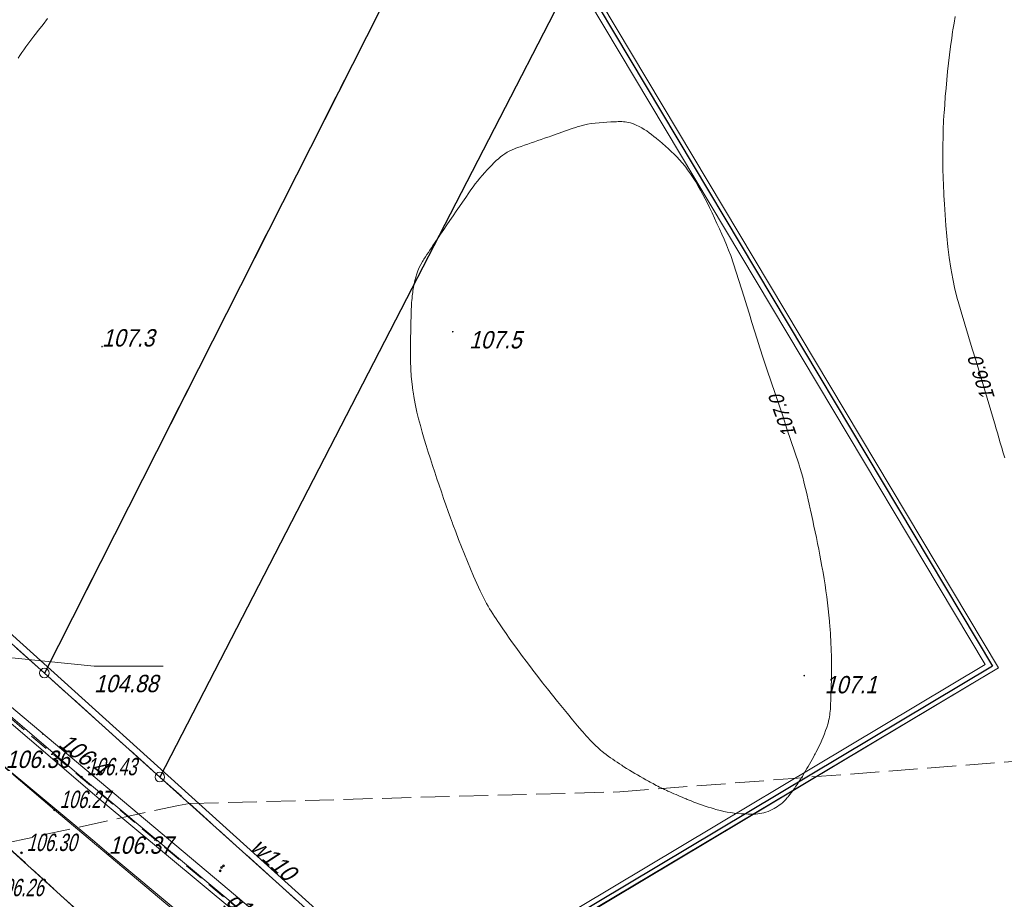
# Model space of a CAD drawing. Extents: x 6530721 to 6531385, y 5978377 to 5979143.
# Tile 12 of 146: x 6531131 to 6531182, y 5978590 to 5978636. Entities that reach past the tile are written whole.
import ezdxf
from ezdxf.enums import TextEntityAlignment as Align

# ---------------------------------------------------------------- set-up
doc = ezdxf.new("R2010")
doc.units = 0
for name, pattern in [('AB_rokocin 2014-08-13 AC2004$0$l217_500', [2, 1.5, -0.5]), ('AB_rokocin 2014-08-13 AC2004$0$l219_500', [0]), ('AB_rokocin 2014-08-13 AC2004$0$mz1.0_0.5', [1.5, 1, -0.5])]:
    doc.linetypes.add(name, pattern=pattern)
for name, color, linetype, lineweight in [('AB-wymiarowa', 7, 'Continuous', 30), ('AB_rokocin 2014-08-13 AC2004$0$!arkusz4', 7, 'Continuous', 18), ('AB_rokocin 2014-08-13 AC2004$0$202-Punkt graniczny stabilizowany trwale', 7, 'Continuous', 18), ('AB_rokocin 2014-08-13 AC2004$0$217-Granica konturu klasyfikcyjnego', 7, 'Continuous', 18), ('AB_rokocin 2014-08-13 AC2004$0$219-Linia granicy', 7, 'Continuous', 18), ('AB_rokocin 2014-08-13 AC2004$0$621-Punkt rzędnej przewodu-SWPOD-Atr2', 7, 'Continuous', 18), ('AB_rokocin 2014-08-13 AC2004$0$621-Punkt rzędnej przewodu-SWPOD-Atr3', 7, 'Continuous', 18), ('AB_rokocin 2014-08-13 AC2004$0$626-Punkt rzędnej przewodu-STPOD', 7, 'Continuous', 18), ('AB_rokocin 2014-08-13 AC2004$0$626-Punkt rzędnej przewodu-STPOD-Atr2', 7, 'Continuous', 18), ('AB_rokocin 2014-08-13 AC2004$0$811-Warstwica ciągła linia', 7, 'Continuous', 18), ('AB_rokocin 2014-08-13 AC2004$0$811-Warstwica ciągła linia-Atr2', 7, 'Continuous', 18), ('AB_rokocin 2014-08-13 AC2004$0$chodnik (powierzchnia)', 7, 'Continuous', 18), ('AB_rokocin 2014-08-13 AC2004$0$krawężnik (linia)', 7, 'Continuous', 18), ('AB_rokocin 2014-08-13 AC2004$0$kółeczka', 1, 'Continuous', 18), ('AB_rokocin 2014-08-13 AC2004$0$przewód gazowy (linia)-SG', 7, 'Continuous', 18), ('AB_rokocin 2014-08-13 AC2004$0$przewód gazowy (linia)-SG-Atr1', 7, 'Continuous', 18), ('AB_rokocin 2014-08-13 AC2004$0$przewód telekomunikacyjny (linia)-STPOD', 7, 'Continuous', 18), ('AB_rokocin 2014-08-13 AC2004$0$przewód wodociągowy (linia)-SW', 7, 'Continuous', 18), ('AB_rokocin 2014-08-13 AC2004$0$przewód wodociągowy (linia)-SW-Atr1', 7, 'Continuous', 18), ('AB_rokocin 2014-08-13 AC2004$0$punkt wysokościowy naturalny', 7, 'Continuous', 18), ('AB_rokocin 2014-08-13 AC2004$0$punkt wysokościowy naturalny-Atr2', 7, 'Continuous', 18), ('AB_rokocin 2014-08-13 AC2004$0$punkt wysokościowy sztuczny', 7, 'Continuous', 18), ('AB_rokocin 2014-08-13 AC2004$0$punkt wysokościowy sztuczny-Atr2', 7, 'Continuous', 18), ('AB_rokocin 2014-08-13 AC2004$0$wysokosci_asfalt', 7, 'Continuous', 18)]:
    doc.layers.add(name, color=color, linetype=linetype, lineweight=lineweight)
doc.styles.add('AB_rokocin 2014-08-13 AC2004$0$Standard', font='txt')

# ---------------------------------------------------------------- blocks, each defined once
blk = doc.blocks.new('AB_rokocin 2014-08-13 AC2004$0$WSP')
at = {"layer": 'AB_rokocin 2014-08-13 AC2004$0$kółeczka', "color": 0, "linetype": 'Continuous'}
blk.add_circle((0, 0), 0.1, dxfattribs=at)
blk = doc.blocks.new('AB_rokocin 2014-08-13 AC2004$0$621')
at = {"linetype": 'Continuous', "lineweight": 0}
h = blk.add_hatch(color=0, dxfattribs=at)
edge = h.paths.add_edge_path()
edge.add_arc((0, 0), 0.05, 0, 360)
blk = doc.blocks.new('AB_rokocin 2014-08-13 AC2004$0$PW01')
at = {"linetype": 'Continuous', "lineweight": 13}
h = blk.add_hatch(color=0, dxfattribs=at)
edge = h.paths.add_edge_path()
edge.add_arc((0, 0), 0.045, 0, 360)
blk = doc.blocks.new('AB_rokocin 2014-08-13 AC2004$0$PW02')
at = {"linetype": 'Continuous', "lineweight": 13}
h = blk.add_hatch(color=0, dxfattribs=at)
edge = h.paths.add_edge_path()
edge.add_arc((0, 0), 0.045, 0, 360)
blk = doc.blocks.new('AB_rokocin 2014-08-13 AC2004$0$202')
at = {"color": 0, "linetype": 'Continuous', "lineweight": 0}
blk.add_circle((0, 0), 0.25, dxfattribs=at)
blk = doc.blocks.new('AB_rokocin 2014-08-13 AC2004')
at = {"layer": 'AB_rokocin 2014-08-13 AC2004$0$!arkusz4', "color": 7, "linetype": 'Continuous', "lineweight": 0}
blk.add_lwpolyline([(6531015.946, 5978502.881), (6530759.65, 5978931.7), (6530925.765, 5979030.983), (6531182.061, 5978602.165)], close=True, dxfattribs=at)
blk.add_lwpolyline([(6530759.65, 5978931.7), (6530925.765, 5979030.983), (6531182.061, 5978602.165), (6531016.032, 5978503.224), (6530759.65, 5978931.7)], dxfattribs=at)
blk.add_lwpolyline([(6530759.65, 5978931.7), (6530925.765, 5979030.983), (6531182.061, 5978602.165), (6531016.032, 5978503.224), (6530759.65, 5978931.7)], dxfattribs=at)
at = {"layer": 'AB_rokocin 2014-08-13 AC2004$0$!arkusz4', "color": 7, "linetype": 'Continuous', "lineweight": 30}
blk.add_lwpolyline([(6531016.032, 5978503.224), (6530759.993, 5978931.613), (6530925.679, 5979030.64), (6531181.745, 5978602.254)], close=True, dxfattribs=at)
at = {"layer": 'AB_rokocin 2014-08-13 AC2004$0$!arkusz4', "color": 7, "linetype": 'Continuous', "lineweight": 18}
blk.add_lwpolyline([(6531016.118, 5978503.567), (6530760.336, 5978931.527), (6530925.593, 5979030.297), (6531181.375, 5978602.338)], close=True, dxfattribs=at)
at = {"layer": 'AB_rokocin 2014-08-13 AC2004$0$217-Granica konturu klasyfikcyjnego', "color": 3, "linetype": 'AB_rokocin 2014-08-13 AC2004$0$l217_500', "lineweight": 18, "flags": 128}
for points in [[(6531138.54, 5978596.5), (6531189.5, 5978695.28)], [(6531132.55, 5978601.89), (6531171.8, 5978679.44)], [(6531132.55, 5978601.89), (6531171.8, 5978679.44)], [(6531104.33, 5978627.25), (6531132.55, 5978601.89)], [(6531104.33, 5978627.25), (6531132.55, 5978601.89)], [(6531132.55, 5978601.89), (6531138.54, 5978596.5)], [(6531132.55, 5978601.89), (6531138.54, 5978596.5)], [(6531162.41, 5978595.73), (6531204.12, 5978598.96)], [(6531138.54, 5978596.5), (6531140.08, 5978595.12)], [(6531140.08, 5978595.12), (6531162.41, 5978595.73)], [(6531130.45, 5978593.05), (6531139.51, 5978595.03)], [(6531139.51, 5978595.03), (6531140.08, 5978595.12)], [(6531140.08, 5978595.12), (6531149.37, 5978586.75)], [(6531130.45, 5978593.05), (6531144.51, 5978580.28)]]:
    blk.add_lwpolyline(points, dxfattribs=at)
at = {"layer": 'AB_rokocin 2014-08-13 AC2004$0$219-Linia granicy', "color": 92, "linetype": 'AB_rokocin 2014-08-13 AC2004$0$l219_500', "lineweight": 30, "flags": 128}
for points in [[(6531214.758, 5978744.236), (6531138.54, 5978596.5)], [(6531171.8, 5978679.44), (6531132.55, 5978601.89)], [(6531171.8, 5978679.44), (6531132.55, 5978601.89)], [(6531144.51, 5978580.28), (6531075.42, 5978643.01)], [(6531132.55, 5978601.89), (6531104.33, 5978627.25)], [(6531132.55, 5978601.89), (6531104.33, 5978627.25)], [(6531138.54, 5978596.5), (6531132.55, 5978601.89)], [(6531138.54, 5978596.5), (6531132.55, 5978601.89)], [(6531149.37, 5978586.75), (6531138.54, 5978596.5)]]:
    blk.add_lwpolyline(points, dxfattribs=at)
at = {"layer": 'AB_rokocin 2014-08-13 AC2004$0$621-Punkt rzędnej przewodu-SWPOD-Atr2', "color": 5, "linetype": 'ByBlock', "flags": 128}
blk.add_lwpolyline([(6531129.83, 5978602.79), (6531135.13, 5978602.25), (6531138.71, 5978602.25)], dxfattribs=at)
at = {"layer": 'AB_rokocin 2014-08-13 AC2004$0$811-Warstwica ciągła linia', "color": 32, "linetype": 'Continuous', "lineweight": 13, "flags": 128}
for points in [[(6531182.381, 5978613.055), (6531182.305, 5978613.315), (6531182.229, 5978613.575), (6531182.153, 5978613.835), (6531182.077, 5978614.095), (6531182.001, 5978614.355), (6531181.925, 5978614.615), (6531181.88, 5978614.77), (6531181.849, 5978614.875), (6531181.66, 5978615.514), (6531181.47, 5978616.153), (6531181.278, 5978616.791), (6531181.085, 5978617.428), (6531180.892, 5978618.066), (6531180.7, 5978618.704), (6531180.507, 5978619.343), (6531180.316, 5978619.982), (6531180.127, 5978620.623), (6531179.97, 5978621.16), (6531179.94, 5978621.265), (6531179.8, 5978621.803), (6531179.682, 5978622.346), (6531179.582, 5978622.892), (6531179.499, 5978623.442), (6531179.431, 5978623.994), (6531179.374, 5978624.548), (6531179.327, 5978625.103), (6531179.288, 5978625.659), (6531179.255, 5978626.214), (6531179.23, 5978626.66), (6531179.224, 5978626.769), (6531179.205, 5978627.186), (6531179.189, 5978627.603), (6531179.178, 5978628.02), (6531179.171, 5978628.437), (6531179.169, 5978628.855), (6531179.172, 5978629.272), (6531179.18, 5978629.689), (6531179.193, 5978630.106), (6531179.212, 5978630.523), (6531179.23, 5978630.83), (6531179.237, 5978630.939), (6531179.267, 5978631.372), (6531179.3, 5978631.805), (6531179.337, 5978632.238), (6531179.377, 5978632.67), (6531179.421, 5978633.102), (6531179.468, 5978633.534), (6531179.519, 5978633.965), (6531179.574, 5978634.397), (6531179.633, 5978634.828), (6531179.68, 5978635.15), (6531179.696, 5978635.258), (6531179.754, 5978635.6), (6531179.818, 5978635.94)], [(6531132.716, 5978635.838), (6531132.478, 5978635.537), (6531132.24, 5978635.236), (6531132.07, 5978635.02), (6531132.003, 5978634.934), (6531131.895, 5978634.794), (6531131.789, 5978634.653), (6531131.685, 5978634.511), (6531131.581, 5978634.368), (6531131.48, 5978634.224), (6531131.379, 5978634.079), (6531131.28, 5978633.933), (6531131.183, 5978633.785)]]:
    blk.add_lwpolyline(points, dxfattribs=at)
blk.add_lwpolyline([(6531169.67, 5978618.77), (6531169.536, 5978619.206), (6531169.402, 5978619.641), (6531169.267, 5978620.077), (6531169.132, 5978620.512), (6531168.996, 5978620.947), (6531168.86, 5978621.382), (6531168.723, 5978621.816), (6531168.586, 5978622.251), (6531168.448, 5978622.686), (6531168.31, 5978623.12), (6531168.163, 5978623.551), (6531168.056, 5978623.833), (6531167.943, 5978624.112), (6531167.825, 5978624.39), (6531167.703, 5978624.666), (6531167.578, 5978624.942), (6531167.451, 5978625.216), (6531167.322, 5978625.491), (6531167.193, 5978625.765), (6531167.13, 5978625.9), (6531167.064, 5978626.04), (6531166.954, 5978626.266), (6531166.84, 5978626.49), (6531166.723, 5978626.712), (6531166.602, 5978626.932), (6531166.476, 5978627.149), (6531166.347, 5978627.365), (6531166.212, 5978627.578), (6531166.073, 5978627.789), (6531165.928, 5978627.999), (6531165.87, 5978628.08), (6531165.777, 5978628.205), (6531165.648, 5978628.365), (6531165.513, 5978628.519), (6531165.374, 5978628.667), (6531165.23, 5978628.811), (6531165.082, 5978628.952), (6531164.931, 5978629.09), (6531164.776, 5978629.226), (6531164.619, 5978629.361), (6531164.46, 5978629.496), (6531164.42, 5978629.53), (6531164.3, 5978629.631), (6531164.179, 5978629.73), (6531164.057, 5978629.827), (6531163.933, 5978629.92), (6531163.808, 5978630.009), (6531163.679, 5978630.094), (6531163.546, 5978630.173), (6531163.407, 5978630.248), (6531163.263, 5978630.317), (6531163.112, 5978630.379), (6531163.11, 5978630.38), (6531162.958, 5978630.43), (6531162.868, 5978630.452), (6531162.778, 5978630.468), (6531162.687, 5978630.481), (6531162.597, 5978630.489), (6531162.507, 5978630.494), (6531162.417, 5978630.496), (6531162.327, 5978630.495), (6531162.237, 5978630.491), (6531162.21, 5978630.49), (6531162.147, 5978630.487), (6531161.945, 5978630.477), (6531161.741, 5978630.467), (6531161.538, 5978630.454), (6531161.334, 5978630.439), (6531161.131, 5978630.419), (6531160.928, 5978630.393), (6531160.726, 5978630.359), (6531160.526, 5978630.316), (6531160.327, 5978630.263), (6531160.19, 5978630.22), (6531160.129, 5978630.199), (6531159.982, 5978630.149), (6531159.835, 5978630.098), (6531159.69, 5978630.047), (6531159.545, 5978629.995), (6531159.401, 5978629.944), (6531159.258, 5978629.893), (6531159.114, 5978629.842), (6531158.97, 5978629.791), (6531158.825, 5978629.74), (6531158.74, 5978629.71), (6531158.68, 5978629.689), (6531158.508, 5978629.629), (6531158.335, 5978629.569), (6531158.162, 5978629.509), (6531157.988, 5978629.45), (6531157.815, 5978629.39), (6531157.642, 5978629.33), (6531157.469, 5978629.27), (6531157.296, 5978629.21), (6531157.123, 5978629.15), (6531157.01, 5978629.11), (6531156.951, 5978629.088), (6531156.821, 5978629.034), (6531156.694, 5978628.972), (6531156.57, 5978628.903), (6531156.45, 5978628.828), (6531156.333, 5978628.748), (6531156.219, 5978628.661), (6531156.108, 5978628.57), (6531156.001, 5978628.475), (6531155.896, 5978628.376), (6531155.84, 5978628.32), (6531155.795, 5978628.274), (6531155.66, 5978628.134), (6531155.528, 5978627.993), (6531155.399, 5978627.85), (6531155.273, 5978627.706), (6531155.15, 5978627.56), (6531155.029, 5978627.412), (6531154.911, 5978627.262), (6531154.796, 5978627.11), (6531154.684, 5978626.955), (6531154.61, 5978626.85), (6531154.574, 5978626.798), (6531154.41, 5978626.561), (6531154.246, 5978626.323), (6531154.082, 5978626.086), (6531153.919, 5978625.848), (6531153.756, 5978625.61), (6531153.594, 5978625.372), (6531153.431, 5978625.134), (6531153.269, 5978624.895), (6531153.107, 5978624.657), (6531152.98, 5978624.47), (6531152.945, 5978624.418), (6531152.865, 5978624.301), (6531152.786, 5978624.184), (6531152.708, 5978624.067), (6531152.629, 5978623.95), (6531152.551, 5978623.832), (6531152.473, 5978623.714), (6531152.396, 5978623.596), (6531152.319, 5978623.477), (6531152.242, 5978623.357), (6531152.2, 5978623.29), (6531152.167, 5978623.236), (6531152.081, 5978623.082), (6531152.004, 5978622.923), (6531151.936, 5978622.76), (6531151.876, 5978622.594), (6531151.824, 5978622.425), (6531151.778, 5978622.254), (6531151.739, 5978622.081), (6531151.705, 5978621.907), (6531151.676, 5978621.732), (6531151.66, 5978621.62), (6531151.652, 5978621.557), (6531151.638, 5978621.445), (6531151.626, 5978621.333), (6531151.616, 5978621.221), (6531151.607, 5978621.109), (6531151.6, 5978620.997), (6531151.594, 5978620.885), (6531151.589, 5978620.773), (6531151.584, 5978620.661), (6531151.581, 5978620.549), (6531151.58, 5978620.5), (6531151.579, 5978620.437), (6531151.568, 5978620.042), (6531151.558, 5978619.647), (6531151.549, 5978619.252), (6531151.543, 5978618.856), (6531151.542, 5978618.461), (6531151.549, 5978618.066), (6531151.564, 5978617.671), (6531151.589, 5978617.276), (6531151.627, 5978616.881), (6531151.67, 5978616.55), (6531151.679, 5978616.487), (6531151.738, 5978616.13), (6531151.806, 5978615.776), (6531151.883, 5978615.424), (6531151.967, 5978615.074), (6531152.058, 5978614.725), (6531152.154, 5978614.379), (6531152.255, 5978614.033), (6531152.36, 5978613.688), (6531152.469, 5978613.344), (6531152.56, 5978613.06), (6531152.58, 5978613), (6531152.691, 5978612.657), (6531152.804, 5978612.315), (6531152.917, 5978611.974), (6531153.032, 5978611.633), (6531153.148, 5978611.293), (6531153.266, 5978610.954), (6531153.385, 5978610.615), (6531153.505, 5978610.277), (6531153.628, 5978609.939), (6531153.73, 5978609.66), (6531153.752, 5978609.601), (6531153.897, 5978609.213), (6531154.043, 5978608.825), (6531154.192, 5978608.44), (6531154.344, 5978608.055), (6531154.499, 5978607.672), (6531154.659, 5978607.291), (6531154.823, 5978606.911), (6531154.992, 5978606.533), (6531155.167, 5978606.157), (6531155.32, 5978605.84), (6531155.348, 5978605.783), (6531155.421, 5978605.643), (6531155.495, 5978605.504), (6531155.573, 5978605.367), (6531155.652, 5978605.231), (6531155.734, 5978605.096), (6531155.817, 5978604.963), (6531155.902, 5978604.83), (6531155.989, 5978604.699), (6531156.077, 5978604.568), (6531156.13, 5978604.49), (6531156.166, 5978604.438), (6531156.334, 5978604.194), (6531156.504, 5978603.951), (6531156.674, 5978603.709), (6531156.845, 5978603.468), (6531157.018, 5978603.228), (6531157.191, 5978602.989), (6531157.366, 5978602.75), (6531157.542, 5978602.513), (6531157.719, 5978602.276), (6531157.86, 5978602.09), (6531157.898, 5978602.04), (6531158.149, 5978601.713), (6531158.401, 5978601.389), (6531158.655, 5978601.066), (6531158.911, 5978600.745), (6531159.168, 5978600.425), (6531159.428, 5978600.106), (6531159.689, 5978599.789), (6531159.951, 5978599.472), (6531160.215, 5978599.157), (6531160.44, 5978598.89), (6531160.481, 5978598.842), (6531160.573, 5978598.735), (6531160.667, 5978598.629), (6531160.762, 5978598.524), (6531160.859, 5978598.421), (6531160.957, 5978598.319), (6531161.057, 5978598.219), (6531161.159, 5978598.121), (6531161.264, 5978598.025), (6531161.37, 5978597.931), (6531161.43, 5978597.88), (6531161.479, 5978597.839), (6531161.588, 5978597.751), (6531161.699, 5978597.665), (6531161.81, 5978597.581), (6531161.923, 5978597.499), (6531162.038, 5978597.418), (6531162.153, 5978597.34), (6531162.269, 5978597.262), (6531162.387, 5978597.186), (6531162.505, 5978597.111), (6531162.57, 5978597.07), (6531162.624, 5978597.037), (6531162.764, 5978596.949), (6531162.904, 5978596.862), (6531163.045, 5978596.776), (6531163.186, 5978596.69), (6531163.327, 5978596.605), (6531163.469, 5978596.522), (6531163.612, 5978596.439), (6531163.756, 5978596.358), (6531163.9, 5978596.278), (6531163.99, 5978596.23), (6531164.046, 5978596.2), (6531164.131, 5978596.156), (6531164.216, 5978596.111), (6531164.302, 5978596.068), (6531164.388, 5978596.024), (6531164.474, 5978595.981), (6531164.56, 5978595.939), (6531164.646, 5978595.897), (6531164.733, 5978595.855), (6531164.82, 5978595.814), (6531164.85, 5978595.8), (6531164.907, 5978595.773), (6531165.011, 5978595.725), (6531165.116, 5978595.678), (6531165.22, 5978595.631), (6531165.325, 5978595.585), (6531165.43, 5978595.539), (6531165.535, 5978595.494), (6531165.641, 5978595.449), (6531165.746, 5978595.404), (6531165.852, 5978595.36), (6531165.9, 5978595.34), (6531165.958, 5978595.316), (6531166.104, 5978595.257), (6531166.251, 5978595.2), (6531166.398, 5978595.146), (6531166.545, 5978595.093), (6531166.694, 5978595.042), (6531166.843, 5978594.992), (6531166.993, 5978594.943), (6531167.145, 5978594.895), (6531167.298, 5978594.848), (6531167.39, 5978594.82), (6531167.452, 5978594.802), (6531167.629, 5978594.755), (6531167.808, 5978594.714), (6531167.987, 5978594.68), (6531168.166, 5978594.652), (6531168.346, 5978594.628), (6531168.525, 5978594.609), (6531168.705, 5978594.595), (6531168.884, 5978594.583), (6531169.064, 5978594.574), (6531169.18, 5978594.57), (6531169.242, 5978594.569), (6531169.35, 5978594.57), (6531169.457, 5978594.575), (6531169.565, 5978594.586), (6531169.672, 5978594.601), (6531169.779, 5978594.622), (6531169.886, 5978594.648), (6531169.992, 5978594.68), (6531170.099, 5978594.717), (6531170.205, 5978594.76), (6531170.25, 5978594.78), (6531170.311, 5978594.809), (6531170.41, 5978594.86), (6531170.505, 5978594.914), (6531170.597, 5978594.972), (6531170.684, 5978595.033), (6531170.768, 5978595.097), (6531170.848, 5978595.166), (6531170.926, 5978595.238), (6531171, 5978595.315), (6531171.071, 5978595.396), (6531171.1, 5978595.43), (6531171.141, 5978595.48), (6531171.226, 5978595.587), (6531171.309, 5978595.694), (6531171.39, 5978595.802), (6531171.469, 5978595.911), (6531171.547, 5978596.02), (6531171.623, 5978596.13), (6531171.697, 5978596.242), (6531171.771, 5978596.355), (6531171.842, 5978596.469), (6531171.88, 5978596.53), (6531171.913, 5978596.584), (6531171.983, 5978596.701), (6531172.052, 5978596.817), (6531172.121, 5978596.934), (6531172.189, 5978597.051), (6531172.256, 5978597.169), (6531172.322, 5978597.287), (6531172.387, 5978597.405), (6531172.452, 5978597.525), (6531172.516, 5978597.645), (6531172.55, 5978597.71), (6531172.579, 5978597.766), (6531172.661, 5978597.926), (6531172.74, 5978598.086), (6531172.817, 5978598.247), (6531172.89, 5978598.409), (6531172.961, 5978598.573), (6531173.027, 5978598.738), (6531173.089, 5978598.905), (6531173.146, 5978599.075), (6531173.199, 5978599.247), (6531173.23, 5978599.36), (6531173.246, 5978599.422), (6531173.267, 5978599.521), (6531173.286, 5978599.619), (6531173.301, 5978599.718), (6531173.314, 5978599.817), (6531173.325, 5978599.916), (6531173.333, 5978600.015), (6531173.34, 5978600.114), (6531173.345, 5978600.214), (6531173.349, 5978600.313), (6531173.35, 5978600.35), (6531173.352, 5978600.413), (6531173.364, 5978600.799), (6531173.376, 5978601.185), (6531173.385, 5978601.571), (6531173.391, 5978601.958), (6531173.393, 5978602.344), (6531173.39, 5978602.731), (6531173.382, 5978603.117), (6531173.367, 5978603.503), (6531173.345, 5978603.888), (6531173.32, 5978604.21), (6531173.314, 5978604.273), (6531173.285, 5978604.588), (6531173.254, 5978604.903), (6531173.22, 5978605.218), (6531173.183, 5978605.533), (6531173.144, 5978605.847), (6531173.101, 5978606.16), (6531173.056, 5978606.474), (6531173.007, 5978606.787), (6531172.954, 5978607.1), (6531172.91, 5978607.35), (6531172.899, 5978607.412), (6531172.843, 5978607.714), (6531172.786, 5978608.015), (6531172.728, 5978608.316), (6531172.669, 5978608.616), (6531172.609, 5978608.916), (6531172.547, 5978609.215), (6531172.484, 5978609.515), (6531172.419, 5978609.814), (6531172.353, 5978610.113), (6531172.3, 5978610.35), (6531172.286, 5978610.412), (6531172.233, 5978610.646), (6531172.181, 5978610.881), (6531172.128, 5978611.116), (6531172.074, 5978611.351), (6531172.018, 5978611.584), (6531171.96, 5978611.818), (6531171.899, 5978612.05), (6531171.834, 5978612.281), (6531171.764, 5978612.511), (6531171.71, 5978612.68), (6531171.69, 5978612.74), (6531171.487, 5978613.349), (6531171.284, 5978613.959), (6531171.081, 5978614.568), (6531170.877, 5978615.177), (6531170.673, 5978615.786), (6531170.469, 5978616.395), (6531170.264, 5978617.004), (6531170.06, 5978617.612), (6531169.855, 5978618.221)], close=True, dxfattribs=at)
at = {"layer": 'AB_rokocin 2014-08-13 AC2004$0$chodnik (powierzchnia)', "color": 252, "linetype": 'AB_rokocin 2014-08-13 AC2004$0$mz1.0_0.5', "lineweight": 18, "flags": 128}
blk.add_lwpolyline([(6531078.56, 5978652.87), (6531080.03, 5978651.32), (6531079.35, 5978650.62), (6531078.98, 5978649.73), (6531078.97, 5978648.77), (6531079.2, 5978648.33), (6531084.58, 5978642.57), (6531089.26, 5978637.76), (6531093.49, 5978633.54), (6531104.14, 5978623.25), (6531114.65, 5978613.58), (6531131.89, 5978598.61), (6531167.55, 5978568.83), (6531190.13, 5978549.94), (6531226.32, 5978519.67), (6531264.14, 5978487.87), (6531301.61, 5978456.61), (6531304.45, 5978454.226)], dxfattribs=at)
at = {"layer": 'AB_rokocin 2014-08-13 AC2004$0$krawężnik (linia)', "color": 252, "linetype": 'Continuous', "lineweight": 18, "flags": 128}
blk.add_lwpolyline([(6531302.987, 5978452.749), (6531300.36, 5978454.96), (6531262.91, 5978486.17), (6531225.01, 5978518.01), (6531188.79, 5978548.3), (6531166.12, 5978567.3), (6531135.89, 5978592.52), (6531135.16, 5978593.14), (6531131.33, 5978596.34), (6531130.54, 5978596.97), (6531119.92, 5978606.14), (6531113.24, 5978612.03), (6531102.77, 5978621.64), (6531092.05, 5978632.03), (6531091.33, 5978632.74), (6531088.51, 5978635.56), (6531087.79, 5978636.29), (6531083.04, 5978641.13), (6531077.78, 5978646.66)], dxfattribs=at)
at = {"layer": 'AB_rokocin 2014-08-13 AC2004$0$kółeczka', "color": 7, "linetype": 'ByBlock'}
for p in [(6531134.472, 5978596.5, 106.429), (6531134.472, 5978596.5, 106.429), (6531134.472, 5978596.5, 106.429), (6531133.076, 5978594.803, 106.272), (6531133.076, 5978594.803, 106.272), (6531133.076, 5978594.803, 106.272), (6531131.36, 5978592.571, 106.299), (6531131.36, 5978592.571, 106.299), (6531131.36, 5978592.571, 106.299), (6531141.735, 5978591.805, 105.598), (6531141.735, 5978591.805, 105.598), (6531141.735, 5978591.805, 105.598), (6531141.841, 5978591.892, 105.033), (6531141.841, 5978591.892, 105.033), (6531141.841, 5978591.892, 105.033), (6531141.671, 5978591.632, 105.718), (6531141.671, 5978591.632, 105.718), (6531141.671, 5978591.632, 105.718)]:
    blk.add_point(p, dxfattribs=at)
at = {"layer": 'AB_rokocin 2014-08-13 AC2004$0$kółeczka', "color": 1, "linetype": 'ByBlock'}
for p in [(6531134.472, 5978596.5, 106.429), (6531133.076, 5978594.803, 106.272), (6531131.36, 5978592.571, 106.299), (6531141.735, 5978591.805, 105.598), (6531141.841, 5978591.892, 105.033), (6531141.671, 5978591.632, 105.718)]:
    blk.add_point(p, dxfattribs=at)
at = {"layer": 'AB_rokocin 2014-08-13 AC2004$0$przewód gazowy (linia)-SG', "color": 40, "linetype": 'Continuous', "lineweight": 18, "flags": 128}
blk.add_lwpolyline([(6531093.79, 5978637.27), (6531095.38, 5978634.13), (6531100.06, 5978629.81), (6531103.47, 5978623.62), (6531117.54, 5978610.63), (6531135.4, 5978595.36), (6531149.47, 5978583.67), (6531167.66, 5978568.12), (6531183.86, 5978554.89), (6531187.83, 5978553.07), (6531213.99, 5978531.6), (6531245.3, 5978504.99), (6531264.54, 5978488.89), (6531286.77, 5978470.53), (6531305.485, 5978455.272)], dxfattribs=at)
at = {"layer": 'AB_rokocin 2014-08-13 AC2004$0$przewód telekomunikacyjny (linia)-STPOD', "color": 30, "linetype": 'Continuous', "lineweight": 18, "flags": 128}
blk.add_lwpolyline([(6531281.05, 5978478.28), (6531266.85, 5978490.18), (6531262.5, 5978493.94), (6531252.01, 5978502.25), (6531241.12, 5978510.89), (6531232.99, 5978517.38), (6531226.06, 5978522.96), (6531219.26, 5978529.27), (6531217.18, 5978527.21), (6531204.73, 5978537.6), (6531192.38, 5978548.21), (6531183.32, 5978556.29), (6531173.63, 5978564.29), (6531162.05, 5978574.03), (6531151.93, 5978582.36), (6531142.13, 5978590.63), (6531129.53, 5978601.21), (6531123.87, 5978606.14), (6531120.69, 5978608.72), (6531113.62, 5978615.1), (6531104.79, 5978623.34), (6531098.88, 5978629.78), (6531091.15, 5978638.32)], dxfattribs=at)
at = {"layer": 'AB_rokocin 2014-08-13 AC2004$0$przewód wodociągowy (linia)-SW', "color": 5, "linetype": 'Continuous', "lineweight": 18, "flags": 128}
blk.add_lwpolyline([(6531070.33, 5978664.78), (6531075.11, 5978658.78), (6531080.05, 5978653.11), (6531087.32, 5978644.58), (6531094.25, 5978636.82), (6531098.23, 5978632.34), (6531104.19, 5978626.58), (6531130.74, 5978604), (6531165.56, 5978572.57), (6531176.54, 5978563.42), (6531186.27, 5978555.54), (6531193.99, 5978548.79), (6531206.74, 5978538.28), (6531219.82, 5978527.26), (6531231.72, 5978517.56), (6531241.8, 5978509.52), (6531255.66, 5978497.98), (6531263.81, 5978491.33), (6531278.51, 5978479.76), (6531291.08, 5978469.25), (6531300.85, 5978461.5), (6531306.835, 5978456.635)], dxfattribs=at)
at = {"layer": 'AB_rokocin 2014-08-13 AC2004$0$wysokosci_asfalt', "color": 252, "lineweight": 18, "flags": 128}
for points in [[(6531100.358, 5978626.856), (6531112.318, 5978615.779), (6531122.938, 5978606.378), (6531134.472, 5978596.5), (6531144.949, 5978587.748), (6531156.404, 5978578.181)], [(6531155.065, 5978576.309), (6531143.54, 5978586.005), (6531133.076, 5978594.803), (6531121.409, 5978604.714), (6531110.911, 5978613.968), (6531098.938, 5978625.208)]]:
    blk.add_lwpolyline(points, dxfattribs=at)
at = {"layer": 'AB_rokocin 2014-08-13 AC2004$0$202-Punkt graniczny stabilizowany trwale', "color": 7, "linetype": 'Continuous', "lineweight": 18}
for p in [(6531132.55, 5978601.89), (6531138.54, 5978596.5)]:
    blk.add_blockref('AB_rokocin 2014-08-13 AC2004$0$202', p, dxfattribs=at)
at = {"layer": 'AB_rokocin 2014-08-13 AC2004$0$626-Punkt rzędnej przewodu-STPOD', "color": 30, "linetype": 'Continuous', "lineweight": 18}
blk.add_blockref('AB_rokocin 2014-08-13 AC2004$0$621', (6531132.46, 5978598.74), dxfattribs=at)
at = {"layer": 'AB_rokocin 2014-08-13 AC2004$0$kółeczka', "color": 252, "linetype": 'Continuous', "xscale": 0.5, "yscale": 0.5, "zscale": 0.5}
for p in [(6531134.472, 5978596.5), (6531133.076, 5978594.803), (6531131.36, 5978592.571), (6531141.671, 5978591.632), (6531141.735, 5978591.805), (6531141.841, 5978591.892)]:
    blk.add_blockref('AB_rokocin 2014-08-13 AC2004$0$WSP', p, dxfattribs=at)
at = {"layer": 'AB_rokocin 2014-08-13 AC2004$0$punkt wysokościowy naturalny', "color": 7, "linetype": 'Continuous', "lineweight": 13}
for p in [(6531153.74, 5978619.6), (6531135.54, 5978618.83), (6531171.98, 5978601.76)]:
    blk.add_blockref('AB_rokocin 2014-08-13 AC2004$0$PW01', p, dxfattribs=at)
at = {"layer": 'AB_rokocin 2014-08-13 AC2004$0$punkt wysokościowy sztuczny', "color": 7, "linetype": 'Continuous', "lineweight": 13}
blk.add_blockref('AB_rokocin 2014-08-13 AC2004$0$PW02', (6531135.89, 5978592.52), dxfattribs=at)
at = {"layer": 'AB_rokocin 2014-08-13 AC2004$0$621-Punkt rzędnej przewodu-SWPOD-Atr3', "color": 5, "linetype": 'ByBlock', "lineweight": 20, "style": 'AB_rokocin 2014-08-13 AC2004$0$Standard', "oblique": 15, "width": 0.9}
blk.add_text('104.88', height=0.9, dxfattribs=at).set_placement((6531135.13, 5978600.9))
at = {"layer": 'AB_rokocin 2014-08-13 AC2004$0$626-Punkt rzędnej przewodu-STPOD-Atr2', "color": 30, "linetype": 'ByBlock', "lineweight": 20, "style": 'AB_rokocin 2014-08-13 AC2004$0$Standard', "oblique": 15, "width": 0.9}
blk.add_text('106.4', height=0.9, rotation=322.946, dxfattribs=at).set_placement((6531133.22, 5978598.12))
at = {"layer": 'AB_rokocin 2014-08-13 AC2004$0$811-Warstwica ciągła linia-Atr2', "color": 32, "linetype": 'ByBlock', "lineweight": 20, "style": 'AB_rokocin 2014-08-13 AC2004$0$Standard', "oblique": 15, "width": 0.907}
for s, rotation, p in [('106.0', 107.754, (6531181.18, 5978617.15)), ('107.0', 109.366, (6531170.87, 5978615.2))]:
    blk.add_text(s, height=0.75, rotation=rotation, dxfattribs=at).set_placement(p, align=Align.MIDDLE_CENTER)
at = {"layer": 'AB_rokocin 2014-08-13 AC2004$0$przewód gazowy (linia)-SG-Atr1', "color": 40, "linetype": 'ByBlock', "lineweight": 20, "style": 'AB_rokocin 2014-08-13 AC2004$0$Standard', "oblique": 15, "width": 0.9}
blk.add_text('g100', height=0.9, rotation=320.279, dxfattribs=at).set_placement((6531141.91, 5978589.95))
at = {"layer": 'AB_rokocin 2014-08-13 AC2004$0$przewód wodociągowy (linia)-SW-Atr1', "color": 5, "linetype": 'ByBlock', "lineweight": 20, "style": 'AB_rokocin 2014-08-13 AC2004$0$Standard', "oblique": 15, "width": 0.9}
blk.add_text('w110', height=0.9, rotation=317.929, dxfattribs=at).set_placement((6531143.18, 5978592.77))
at = {"layer": 'AB_rokocin 2014-08-13 AC2004$0$punkt wysokościowy naturalny-Atr2', "color": 252, "linetype": 'ByBlock', "lineweight": 20, "style": 'AB_rokocin 2014-08-13 AC2004$0$Standard', "oblique": 15, "width": 0.9}
for s, p in [('107.3', (6531135.54, 5978618.83)), ('107.5', (6531154.59, 5978618.73)), ('107.1', (6531173.04, 5978600.84))]:
    blk.add_text(s, height=0.9, dxfattribs=at).set_placement(p)
at = {"layer": 'AB_rokocin 2014-08-13 AC2004$0$punkt wysokościowy sztuczny-Atr2', "color": 252, "linetype": 'ByBlock', "lineweight": 20, "style": 'AB_rokocin 2014-08-13 AC2004$0$Standard', "oblique": 15, "width": 0.9}
for s, p in [('106.36', (6531130.54, 5978596.97)), ('106.37', (6531135.89, 5978592.52))]:
    blk.add_text(s, height=0.9, dxfattribs=at).set_placement(p)
at = {"layer": 'AB_rokocin 2014-08-13 AC2004$0$wysokosci_asfalt', "color": 252, "linetype": 'ByBlock', "lineweight": 20, "style": 'AB_rokocin 2014-08-13 AC2004$0$Standard', "oblique": 15, "width": 0.7}
for s, p in [('106.43', (6531134.742, 5978596.59)), ('106.27', (6531133.346, 5978594.893)), ('106.30', (6531131.63, 5978592.661)), ('106.26', (6531129.922, 5978590.319))]:
    blk.add_text(s, height=0.9, dxfattribs=at).set_placement(p)

msp = doc.modelspace()

# ---------------------------------------------------------------- block references
at = {"layer": 'AB-wymiarowa'}
msp.add_blockref('AB_rokocin 2014-08-13 AC2004', (0, 0), dxfattribs=at)

doc.saveas('drawing.dxf')
